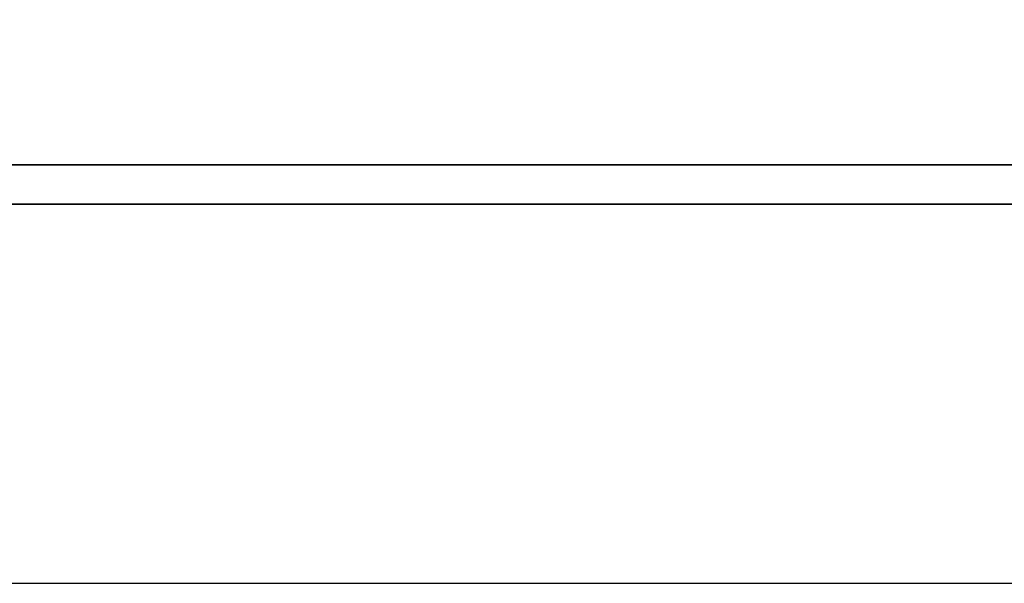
# Model space of a CAD drawing. Header units: millimetres. Extents: x -6 to 266, y -19 to 66.
# Tile 19 of 39: x 191.168 to 191.802, y 0.802 to 1.165. Entities that reach past the tile are written whole.
import ezdxf

# ---------------------------------------------------------------- set-up
doc = ezdxf.new("R2010")
doc.units = ezdxf.units.MM
doc.header["$LTSCALE"] = 0.15
for name, color, linetype in [('DIM', 4, 'CONTINUOUS'), ('layer 1', 7, 'CONTINUOUS'), ('OUT', 3, 'CONTINUOUS')]:
    doc.layers.add(name, color=color, linetype=linetype)

# ---------------------------------------------------------------- blocks, each defined once
blk = doc.blocks.new('TBI MOTION logo(完整正式版)')
at = {"layer": 'layer 1', "color": 22, "lineweight": 35}
blk.add_open_spline([(75.90875, -9.47875), (75.90875, -9.47875), (75.90875, -12.28625), (75.90875, -12.28625), (75.90875, -12.28625), (75.90875, -12.28625), (75.90875, -12.47875), (75.90875, -12.47875), (75.90875, -12.47875), (75.90875, -12.47875), (75.71625, -12.47875), (75.71625, -12.47875), (75.71625, -12.47875), (75.71625, -12.47875), (-88.32875, -12.47875), (-88.32875, -12.47875), (-88.32875, -12.47875), (-88.32875, -12.47875), (-88.32875, -13.29375), (-88.32875, -13.29375), (-88.32875, -13.29375), (-88.32875, -13.29375), (82.89125, -13.29375), (82.89125, -13.29375), (82.89125, -13.29375), (82.89125, -13.29375), (75.90875, -9.47875), (75.90875, -9.47875)], degree=3, knots=[0, 0, 0, 0, 0.14285714, 0.14285714, 0.14285714, 0.14285715, 0.28571429, 0.28571429, 0.28571429, 0.2857143, 0.42857143, 0.42857143, 0.42857143, 0.42857144, 0.57142857, 0.57142857, 0.57142857, 0.57142858, 0.71428571, 0.71428571, 0.71428571, 0.71428572, 0.85714286, 0.85714286, 0.85714286, 0.85714287, 1, 1, 1, 1], dxfattribs=at)

msp = doc.modelspace()

# ---------------------------------------------------------------- linework, layer by layer
at = {"layer": 'OUT', "color": 0}
msp.add_line((187.66793, 0.80154), (198.21383, 0.80154), dxfattribs=at)

# ---------------------------------------------------------------- block references
at = {"layer": 'DIM', "color": 0, "xscale": 0.0311283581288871, "yscale": 0.0311283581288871, "zscale": 0.0311283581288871}
msp.add_blockref('TBI MOTION logo(完整正式版)', (193.32258, 1.45963), dxfattribs=at)

doc.saveas('drawing.dxf')
